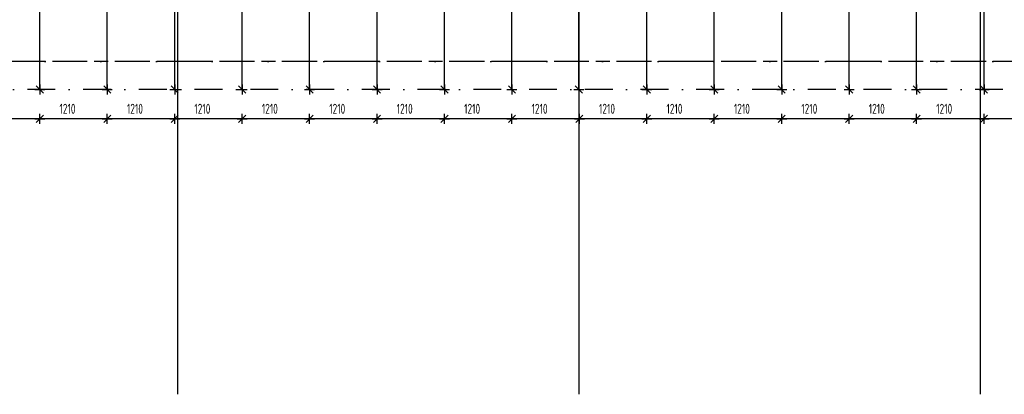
# Model space of a CAD drawing. Extents: x 39126 to 165842, y 74119 to 102739.
# Tile 13 of 22: x 104690 to 122356, y 74119 to 80836. Entities that reach past the tile are written whole.
import ezdxf
from ezdxf.enums import TextEntityAlignment as Align

# ---------------------------------------------------------------- set-up
doc = ezdxf.new("R2010")
doc.units = 0
doc.header["$LTSCALE"] = 1000
doc.header["$MEASUREMENT"] = 0
doc.linetypes.add('DASHDOT', pattern=[1, 0.5, -0.25, 0, -0.25])
doc.linetypes.add('HIDDEN', pattern=[0.375, 0.25, -0.125])
for name, color, linetype in [('B02', 7, 'CONTINUOUS'), ('B03', 7, 'CONTINUOUS'), ('B07', 7, 'CONTINUOUS')]:
    doc.layers.add(name, color=color, linetype=linetype)
doc.styles.add('TXT', font='isocp.shx')

# ---------------------------------------------------------------- blocks, each defined once
blk = doc.blocks.new('B__DIM')
at = {"layer": 'B07', "color": 1, "linetype": 'Continuous'}
for p, q in [((-500, 0), (500, 0)), ((-353.56, -353.56), (353.56, 353.56)), ((0, -500), (0, 500))]:
    blk.add_line(p, q, dxfattribs=at)

msp = doc.modelspace()

# ---------------------------------------------------------------- linework, layer by layer
at = {"layer": 'B02', "color": 8, "linetype": 'Continuous'}
for p, q in [((107522, 98514), (107522, 74119)), ((114722, 98514), (114722, 74119)), ((121922, 98514), (121922, 74119))]:
    msp.add_line(p, q, dxfattribs=at)
at = {"layer": 'B02', "color": 8, "linetype": 'DASHDOT'}
for p, q in [((160901, 80085), (51422, 80085)), ((164335, 79585), (50580, 79585))]:
    msp.add_line(p, q, dxfattribs=at)
at = {"layer": 'B03', "color": 8, "linetype": 'HIDDEN'}
msp.add_line((151278, 80085), (39126, 80085), dxfattribs=at)
at = {"layer": 'B07', "color": 1, "linetype": 'Continuous'}
for p, q in [((105052, 79585), (105052, 84453)), ((106262, 79585), (106262, 84332)), ((107472, 79585), (107472, 84210)), ((108682, 79585), (108682, 84090)), ((109892, 79585), (109892, 83969)), ((111102, 79585), (111102, 83848)), ((112312, 79585), (112312, 83727)), ((113522, 79585), (113522, 83608)), ((114722, 79585), (114722, 83501)), ((115942, 79585), (115942, 83399)), ((117152, 79585), (117152, 83315)), ((118362, 79585), (118362, 83222)), ((119572, 79585), (119572, 83129)), ((120782, 79585), (120782, 83037)), ((121992, 79585), (121992, 82945)), ((105052, 79058), (103842, 79058)), ((106262, 79058), (105052, 79058)), ((107472, 79058), (106262, 79058)), ((108682, 79058), (107472, 79058)), ((109892, 79058), (108682, 79058)), ((111102, 79058), (109892, 79058)), ((112312, 79058), (111102, 79058)), ((113522, 79058), (112312, 79058)), ((114732, 79058), (113522, 79058)), ((115942, 79058), (114732, 79058)), ((117152, 79058), (115942, 79058)), ((118362, 79058), (117152, 79058)), ((119572, 79058), (118362, 79058)), ((120782, 79058), (119572, 79058)), ((121992, 79058), (120782, 79058)), ((123202, 79058), (121992, 79058))]:
    msp.add_line(p, q, dxfattribs=at)

# ---------------------------------------------------------------- block references
at = {"layer": 'B07', "color": 1, "linetype": 'Continuous', "xscale": 0.18, "yscale": 0.18, "rotation": 270}
for p in [(105052, 79585), (106262, 79585), (107472, 79585), (108682, 79585), (109892, 79585), (111102, 79585), (112312, 79585), (113522, 79585), (114722, 79585), (115942, 79585), (117152, 79585), (118362, 79585), (119572, 79585), (120782, 79585), (121992, 79585)]:
    msp.add_blockref('B__DIM', p, dxfattribs=at)
at = {"layer": 'B07', "color": 1, "linetype": 'Continuous', "xscale": 0.18, "yscale": 0.18}
for p in [(105052, 79058), (106262, 79058), (107472, 79058), (108682, 79058), (109892, 79058), (111102, 79058), (112312, 79058), (113522, 79058), (114732, 79058), (115942, 79058), (117152, 79058), (118362, 79058), (119572, 79058), (120782, 79058), (121992, 79058)]:
    msp.add_blockref('B__DIM', p, dxfattribs=at)

# ---------------------------------------------------------------- texts
at = {"layer": 'B07', "color": 1, "linetype": 'Continuous', "style": 'TXT', "width": 0.75}
for p in [(105404, 79238), (106614, 79238), (107824, 79238), (109034, 79238), (110244, 79238), (111454, 79238), (112664, 79238), (113874, 79238), (115084, 79238), (116294, 79238), (117504, 79238), (118714, 79238), (119924, 79238), (121134, 79238)]:
    msp.add_text('1210', height=180, dxfattribs=at).set_placement(p, align=Align.MIDDLE_LEFT)

doc.saveas('drawing.dxf')
